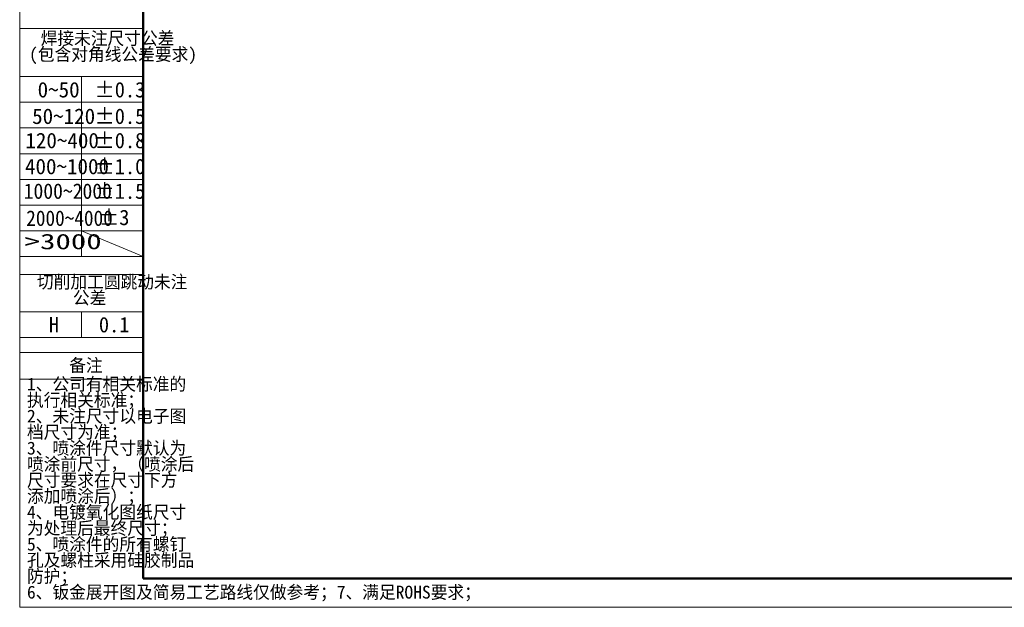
# Model space of a CAD drawing. Header units: millimetres. Extents: x 0 to 420, y 0 to 297.
# Tile 1 of 21: x 0 to 191, y 0 to 115. Entities that reach past the tile are written whole.
import ezdxf

# ---------------------------------------------------------------- set-up
doc = ezdxf.new("R2010")
doc.units = ezdxf.units.MM
doc.linetypes.add('CENTERX2', pattern=[20.32, 12.7, -2.54, 2.54, -2.54])
doc.layers.get('0').update_dxf_attribs({"lineweight": 18})
doc.layers.add('标注层', color=150, linetype='Continuous', lineweight=18)
doc.styles.add('SLDTEXTSTYLE19', font='txt', dxfattribs={"width": 0.932974})
doc.styles.add('SLDTEXTSTYLE20', font='txt', dxfattribs={"width": 0.916112})
doc.styles.add('SLDTEXTSTYLE21', font='txt')
doc.styles.add('SLDTEXTSTYLE4', font='txt')
doc.styles.add('SLDTEXTSTYLE5', font='txt')
doc.styles.add('SLDTEXTSTYLE7', font='txt', dxfattribs={"width": 0.968558})
doc.styles.add('SLDTEXTSTYLE9', font='txt', dxfattribs={"width": 1.466704})

# ---------------------------------------------------------------- blocks, each defined once
blk = doc.blocks.new('SW_NOTE_19')
at = {"layer": '标注层', "color": 0, "char_height": 2.5, "attachment_point": 2, "style": 'SLDTEXTSTYLE4'}
for s, insert, width in [('焊接未注尺寸公差', (13.75, 3.22), 39.169), ('(包含对角线公差要求)', (14.82, 0.11), 47.6939)]:
    blk.add_mtext(s, dxfattribs=dict(at, insert=insert, width=width))
blk = doc.blocks.new('SW_NOTE_20')
at = {"layer": '标注层', "color": 0, "char_height": 2.5, "attachment_point": 2, "style": 'SLDTEXTSTYLE4'}
for s, insert, width in [('切削加工圆跳动未注', (15.47, 3.22), 44.2521), ('公差', (11.09, 0.11), 9.2244)]:
    blk.add_mtext(s, dxfattribs=dict(at, insert=insert, width=width))
blk = doc.blocks.new('SW_NOTE_21')
at = {"layer": '标注层', "color": 0, "char_height": 2.5, "attachment_point": 1, "style": 'SLDTEXTSTYLE4'}
for s, insert, width in [('1、公司有相关标准的', (0, 3.22), 46.1911), ('执行相关标准；', (0, 0.11), 31.1842), ('2、未注尺寸以电子图', (0, -3), 46.5651), ('档尺寸为准；', (0, -6.11), 26.2673), ('3、喷涂件尺寸默认为', (0, -9.22), 46.5028), ('喷涂前尺寸，（喷涂后', (0, -12.33), 48.9127), ('尺寸要求在尺寸下方', (0, -15.44), 44.3837), ('添加喷涂后）；', (0, -18.56), 31.0873), ('4、电镀氧化图纸尺寸', (0, -21.67), 46.9529), ('为处理后最终尺寸；', (0, -24.78), 41.1219), ('5、喷涂件的所有螺钉', (0, -27.89), 46.9252), ('孔及螺柱采用硅胶制品', (0, -31), 49.0028), ('防护；', (0, -34.11), 10.8102)]:
    blk.add_mtext(s, dxfattribs=dict(at, insert=insert, width=width))

msp = doc.modelspace()

# ---------------------------------------------------------------- linework, layer by layer
at = {"color": 7, "linetype": 'Continuous', "lineweight": 18}
for p, q in [((-0.00051, 297.39658), (-0.00051, 0.39658)), ((-0.00051, 0.39658), (419.99299, 0.39658))]:
    msp.add_line(p, q, dxfattribs=at)
at = {"color": 1, "linetype": 'Continuous', "lineweight": 18}
for p, q in [((-0.00051, 290.98945), (-0.00051, 0.39658)), ((-0.00051, 112.86382), (23.99593, 112.86382)), ((-0.00051, 103.55146), (11.99771, 103.55146)), ((11.99771, 103.55146), (11.99771, 68.55146)), ((23.99593, 103.55146), (11.99771, 103.55146)), ((-0.00051, 98.55146), (23.99593, 98.55146)), ((-0.00051, 93.55146), (23.99593, 93.55146)), ((-0.00051, 88.55146), (23.99593, 88.55146)), ((-0.00051, 83.55146), (23.99593, 83.55146)), ((-0.00051, 78.55146), (23.99593, 78.55146)), ((-0.00051, 73.55146), (23.99593, 73.55146)), ((11.99771, 73.54218), (23.99593, 68.55146)), ((-0.00051, 68.55146), (23.99593, 68.55146)), ((-0.00051, 65.09305), (23.99593, 65.09305)), ((-0.00051, 57.8028), (23.99593, 57.8028)), ((11.99771, 57.8028), (11.99771, 52.8028)), ((-0.00051, 52.8028), (23.99593, 52.8028)), ((-0.00051, 49.90514), (23.99593, 49.90514)), ((-0.00051, 44.75147), (23.99593, 44.75147))]:
    msp.add_line(p, q, dxfattribs=at)
at = {"color": 7, "linetype": 'Continuous', "lineweight": 50}
for q in [(23.99593, 290.98945), (413.99593, 5.98945)]:
    msp.add_line((23.99593, 5.98945), q, dxfattribs=at)
at = {"color": 1, "linetype": 'CENTERX2', "lineweight": 18}
msp.add_line((-0.00051, 103.55146), (23.99593, 103.55146), dxfattribs=at)

# ---------------------------------------------------------------- block references
at = {"layer": '标注层', "color": 1}
for name, p in [('SW_NOTE_19', (3.32663, 109.01396)), ('SW_NOTE_20', (2.50269, 61.68031)), ('SW_NOTE_21', (1.41414, 41.81491))]:
    msp.add_blockref(name, p, dxfattribs=at)

# ---------------------------------------------------------------- texts
for s, insert, char_height, width, attachment_point, style in [('0~50', (3.48814, 102.49152), 3, 11.1357341, 1, 'SLDTEXTSTYLE5'), ('%%P0.3', (14.52141, 102.49152), 3, 12.9346762, 1, 'SLDTEXTSTYLE7'), ('%%P0.5', (14.52141, 97.3364), 3, 12.9185782, 1, 'SLDTEXTSTYLE7'), ('50~120', (2.42156, 97.3364), 3, 17.2188366, 1, 'SLDTEXTSTYLE5'), ('120~400', (1.10489, 92.61871), 3, 19.7867036, 1, 'SLDTEXTSTYLE5'), ('%%P0.8', (14.52141, 92.61871), 3, 12.9910189, 1, 'SLDTEXTSTYLE7'), ('400~1000', (1.02944, 87.57273), 3, 23.3933518, 1, 'SLDTEXTSTYLE5'), ('%%P1.0', (14.52141, 87.57273), 3, 12.9910189, 1, 'SLDTEXTSTYLE7'), ('1000~2000', (0.78361, 82.78368), 3, 24.0893435, 1, 'SLDTEXTSTYLE19'), ('%%P1.5', (14.52141, 82.78368), 3, 12.9185782, 1, 'SLDTEXTSTYLE7'), ('2000~4000', (1.26991, 77.52606), 3, 24.0803084, 1, 'SLDTEXTSTYLE20'), ('%%P3', (15.39372, 77.67113), 3, 7.0991813, 1, 'SLDTEXTSTYLE7'), ('>3000', (0.96486, 72.98391), 3, 23.3778835, 1, 'SLDTEXTSTYLE9'), ('H', (5.66069, 56.82605), 3, 2.1007781, 1, 'SLDTEXTSTYLE7'), ('0.1', (15.39372, 56.82605), 3, 6.9140553, 1, 'SLDTEXTSTYLE7'), ('备注', (12.85829, 48.69005), 2.5, 9.3074792, 2, 'SLDTEXTSTYLE21'), ('6、钣金展开图及简易工艺路线仅做参考；7、满足ROHS要求；', (1.41414, 4.59313), 2.5, 131.0110803, 1, 'SLDTEXTSTYLE4')]:
    msp.add_mtext(s, dxfattribs=dict(at, insert=insert, char_height=char_height, width=width, attachment_point=attachment_point, style=style))

doc.saveas('drawing.dxf')
